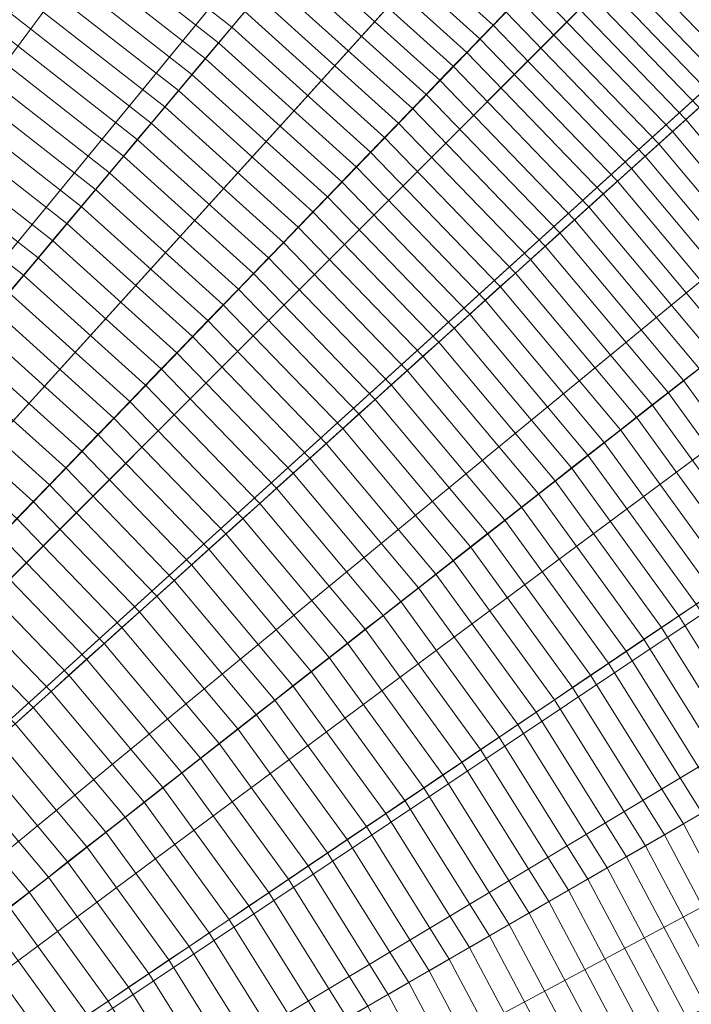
# Model space of a CAD drawing. Header units: centimetres. Extents: x -21.9 to 23.1, y -23 to 22.
# Tile 156 of 192: x 9.1 to 12.9, y 5.6 to 11.1. Entities that reach past the tile are written whole.
import ezdxf

# ---------------------------------------------------------------- set-up
doc = ezdxf.new("R2010")
doc.units = ezdxf.units.CM
doc.header["$LTSCALE"] = 2.54
doc.layers.add('Lucido design-1', color=7, linetype='Continuous')

# ---------------------------------------------------------------- blocks, each defined once
blk = doc.blocks.new('Gruppo-2-1')
at = {"color": 5, "linetype": 'Continuous', "lineweight": 9}
for points in [[(4.6501, 8.6255, -949.2271), (4.003, 8.8869, -949.2271), (8.1424, 20.26, -949.2271), (9.5729, 19.6821, -949.2271)], [(10.0272, 19.4585, -949.2271), (9.0359, 19.8978, -949.2271), (4.3968, 8.698, -949.2271), (4.8441, 8.4998, -949.2271)], [(5.2775, 8.3195, -949.2271), (4.6501, 8.6255, -949.2271), (9.5729, 19.6821, -949.2271), (10.9595, 19.0058, -949.2271)], [(4.8441, 8.4998, -1010.9271), (4.3968, 8.698, -1010.9271), (8.8833, 19.5293, -1010.9271), (9.8567, 19.098, -1010.9271)], [(10.9958, 18.9714, -949.2271), (10.0272, 19.4585, -949.2271), (4.8441, 8.4998, -949.2271), (5.2811, 8.28, -949.2271)], [(5.2811, 8.28, -1010.9271), (4.8441, 8.4998, -1010.9271), (9.8567, 19.098, -1010.9271), (10.8078, 18.6196, -1010.9271)], [(5.882, 7.9705, -949.2271), (5.2775, 8.3195, -949.2271), (10.9595, 19.0058, -949.2271), (12.2956, 18.2344, -949.2271)], [(11.9392, 18.4371, -949.2271), (10.9958, 18.9714, -949.2271), (5.2811, 8.28, -949.2271), (5.7068, 8.039, -949.2271)], [(5.7068, 8.039, -1010.9271), (5.2811, 8.28, -1010.9271), (10.8078, 18.6196, -1010.9271), (11.7342, 18.095, -1010.9271)], [(12.855, 17.8567, -949.2271), (11.9392, 18.4371, -949.2271), (5.7068, 8.039, -949.2271), (6.12, 7.7771, -949.2271)], [(6.4606, 7.5802, -949.2271), (5.882, 7.9705, -949.2271), (12.2956, 18.2344, -949.2271), (13.5746, 17.3717, -949.2271)], [(6.12, 7.7771, -1010.9271), (5.7068, 8.039, -1010.9271), (11.7342, 18.095, -1010.9271), (12.6334, 17.5251, -1010.9271)], [(13.7413, 17.2322, -949.2271), (12.855, 17.8567, -949.2271), (6.12, 7.7771, -949.2271), (6.5199, 7.4953, -949.2271)], [(6.5199, 7.4953, -1010.9271), (6.12, 7.7771, -1010.9271), (12.6334, 17.5251, -1010.9271), (13.5037, 16.9119, -1010.9271)], [(7.0106, 7.1504, -949.2271), (6.4606, 7.5802, -949.2271), (13.5746, 17.3717, -949.2271), (14.7903, 16.4219, -949.2271)], [(14.5961, 16.5652, -949.2271), (13.7413, 17.2322, -949.2271), (6.5199, 7.4953, -949.2271), (6.9056, 7.1944, -949.2271)], [(6.9056, 7.1944, -1010.9271), (6.5199, 7.4953, -1010.9271), (13.5037, 16.9119, -1010.9271), (14.343, 16.257, -1010.9271)], [(15.4172, 15.8573, -949.2271), (14.5961, 16.5652, -949.2271), (6.9056, 7.1944, -949.2271), (7.2761, 6.8749, -949.2271)], [(7.5293, 6.6834, -949.2271), (7.0106, 7.1504, -949.2271), (14.7903, 16.4219, -949.2271), (15.9368, 15.3895, -949.2271)], [(7.2761, 6.8749, -1010.9271), (6.9056, 7.1944, -1010.9271), (14.343, 16.257, -1010.9271), (15.1494, 15.5618, -1010.9271)], [(16.2028, 15.11, -949.2271), (15.4172, 15.8573, -949.2271), (7.2761, 6.8749, -949.2271), (7.6305, 6.5378, -949.2271)], [(7.6305, 6.5378, -1010.9271), (7.2761, 6.8749, -1010.9271), (15.1494, 15.5618, -1010.9271), (15.9208, 14.828, -1010.9271)], [(8.0142, 6.1813, -949.2271), (7.5293, 6.6834, -949.2271), (15.9368, 15.3895, -949.2271), (17.0085, 14.2798, -949.2271)], [(16.95, 14.3244, -949.2271), (16.2028, 15.11, -949.2271), (7.6305, 6.5378, -949.2271), (7.9677, 6.1833, -949.2271)], [(7.9677, 6.1833, -1010.9271), (7.6305, 6.5378, -1010.9271), (15.9208, 14.828, -1010.9271), (16.6545, 14.0566, -1010.9271)], [(17.658, 13.5033, -949.2271), (16.95, 14.3244, -949.2271), (7.9677, 6.1833, -949.2271), (8.2871, 5.8128, -949.2271)], [(8.4629, 5.6466, -949.2271), (8.0142, 6.1813, -949.2271), (17.0085, 14.2798, -949.2271), (18.0001, 13.098, -949.2271)], [(8.2871, 5.8128, -1010.9271), (7.9677, 6.1833, -1010.9271), (16.6545, 14.0566, -1010.9271), (17.3497, 13.2503, -1010.9271)], [(18.325, 12.6485, -949.2271), (17.658, 13.5033, -949.2271), (8.2871, 5.8128, -949.2271), (8.5881, 5.4271, -949.2271)], [(8.5881, 5.4271, -1010.9271), (8.2871, 5.8128, -1010.9271), (17.3497, 13.2503, -1010.9271), (18.0047, 12.411, -1010.9271)], [(8.8731, 5.0819, -949.2271), (8.4629, 5.6466, -949.2271), (18.0001, 13.098, -949.2271), (18.907, 11.8498, -949.2271)], [(18.9495, 11.7622, -949.2271), (18.325, 12.6485, -949.2271), (8.5881, 5.4271, -949.2271), (8.8698, 5.0272, -949.2271)], [(8.8698, 5.0272, -1010.9271), (8.5881, 5.4271, -1010.9271), (18.0047, 12.411, -1010.9271), (18.6178, 11.5407, -1010.9271)], [(13.5482, 11.1641, -931.0499), (12.7022, 12.0401, -931.0499), (12.6386, 11.9742, -931.1623), (13.4801, 11.1028, -931.1623)], [(11.8835, 11.1923, -932.3287), (11.0397, 11.9521, -932.3287), (10.9718, 11.8711, -932.428), (11.8101, 11.1163, -932.428)], [(13.4801, 11.1028, -931.1623), (12.6386, 11.9742, -931.1623), (12.5741, 11.9074, -931.2737), (13.4111, 11.0407, -931.2737)], [(13.4111, 11.0407, -931.2737), (12.5741, 11.9074, -931.2737), (12.5087, 11.8397, -931.3841), (13.3412, 10.9777, -931.3841)], [(9.243, 4.49, -949.2271), (8.8731, 5.0819, -949.2271), (18.907, 11.8498, -949.2271), (19.7245, 10.5415, -949.2271)], [(10.4036, 11.194, -933.1788), (9.5633, 11.8506, -933.1788), (9.4956, 11.7575, -933.2671), (10.3297, 11.1059, -933.2671)], [(11.8101, 11.1163, -932.428), (10.9718, 11.8711, -932.428), (10.9031, 11.7893, -932.5261), (11.7359, 11.0394, -932.5261)], [(13.3412, 10.9777, -931.3841), (12.5087, 11.8397, -931.3841), (12.4425, 11.7711, -931.4934), (13.2703, 10.9139, -931.4934)], [(19.5299, 10.8465, -949.2271), (18.9495, 11.7622, -949.2271), (8.8698, 5.0272, -949.2271), (9.1317, 4.614, -949.2271)], [(11.7359, 11.0394, -932.5261), (10.9031, 11.7893, -932.5261), (10.8338, 11.7067, -932.623), (11.661, 10.9618, -932.623)], [(13.2703, 10.9139, -931.4934), (12.4425, 11.7711, -931.4934), (12.3755, 11.7017, -931.6017), (13.1986, 10.8494, -931.6017)], [(10.3297, 11.1059, -933.2671), (9.4956, 11.7575, -933.2671), (9.4274, 11.6636, -933.3541), (10.2551, 11.017, -933.3541)], [(11.661, 10.9618, -932.623), (10.8338, 11.7067, -932.623), (10.7637, 11.6232, -932.7187), (11.5853, 10.8835, -932.7187)], [(10.2551, 11.017, -933.3541), (9.4274, 11.6636, -933.3541), (9.3587, 11.569, -933.4398), (10.1799, 10.9274, -933.4398)], [(13.1986, 10.8494, -931.6017), (12.3755, 11.7017, -931.6017), (12.3076, 11.6314, -931.7088), (13.126, 10.784, -931.7088)], [(11.5853, 10.8835, -932.7187), (10.7637, 11.6232, -932.7187), (10.693, 11.5389, -932.8132), (11.5089, 10.8043, -932.8132)], [(13.126, 10.784, -931.7088), (12.3076, 11.6314, -931.7088), (12.2389, 11.5603, -931.8149), (13.0525, 10.7178, -931.8149)], [(9.1317, 4.614, -1010.9271), (8.8698, 5.0272, -1010.9271), (18.6178, 11.5407, -1010.9271), (19.1878, 10.6414, -1010.9271)], [(10.1799, 10.9274, -933.4398), (9.3587, 11.569, -933.4398), (9.2893, 11.4736, -933.5242), (10.1041, 10.8371, -933.5242)], [(11.5089, 10.8043, -932.8132), (10.693, 11.5389, -932.8132), (10.6217, 11.4539, -932.9065), (11.4318, 10.7245, -932.9065)], [(13.0525, 10.7178, -931.8149), (12.2389, 11.5603, -931.8149), (12.1694, 11.4883, -931.9199), (12.9782, 10.6509, -931.9199)], [(12.9782, 10.6509, -931.9199), (12.1694, 11.4883, -931.9199), (12.0991, 11.4155, -932.0238), (12.9029, 10.5831, -932.0238)], [(10.1041, 10.8371, -933.5242), (9.2893, 11.4736, -933.5242), (9.2195, 11.3774, -933.6073), (10.0277, 10.746, -933.6073)], [(11.4318, 10.7245, -932.9065), (10.6217, 11.4539, -932.9065), (10.5496, 11.368, -932.9985), (11.3539, 10.6439, -932.9985)], [(10.0277, 10.746, -933.6073), (9.2195, 11.3774, -933.6073), (9.1491, 11.2805, -933.689), (9.9507, 10.6543, -933.689)], [(12.9029, 10.5831, -932.0238), (12.0991, 11.4155, -932.0238), (12.028, 11.3419, -932.1265), (12.8269, 10.5146, -932.1265)], [(11.3539, 10.6439, -932.9985), (10.5496, 11.368, -932.9985), (10.4769, 11.2814, -933.0893), (11.2754, 10.5625, -933.0893)], [(12.8269, 10.5146, -932.1265), (12.028, 11.3419, -932.1265), (11.9562, 11.2675, -932.2283), (12.75, 10.4455, -932.2283)], [(9.9507, 10.6543, -933.689), (9.1491, 11.2805, -933.689), (9.0782, 11.1829, -933.7694), (9.8731, 10.5618, -933.7694)], [(11.2754, 10.5625, -933.0893), (10.4769, 11.2814, -933.0893), (10.4036, 11.194, -933.1788), (11.1961, 10.4805, -933.1788)], [(12.75, 10.4455, -932.2283), (11.9562, 11.2675, -932.2283), (11.8835, 11.1923, -932.3287), (12.6723, 10.3755, -932.3287)], [(9.8731, 10.5618, -933.7694), (9.0782, 11.1829, -933.7694), (9.0067, 11.0846, -933.8485), (9.795, 10.4687, -933.8485)], [(11.1961, 10.4805, -933.1788), (10.4036, 11.194, -933.1788), (10.3297, 11.1059, -933.2671), (11.1162, 10.3977, -933.2671)], [(12.6723, 10.3755, -932.3287), (11.8835, 11.1923, -932.3287), (11.8101, 11.1163, -932.428), (12.5938, 10.3048, -932.428)], [(11.1162, 10.3977, -933.2671), (10.3297, 11.1059, -933.2671), (10.2551, 11.017, -933.3541), (11.0356, 10.3142, -933.3541)], [(12.5938, 10.3048, -932.428), (11.8101, 11.1163, -932.428), (11.7359, 11.0394, -932.5261), (12.5144, 10.2333, -932.5261)], [(9.795, 10.4687, -933.8485), (9.0067, 11.0846, -933.8485), (8.9348, 10.9855, -933.9263), (9.7163, 10.3749, -933.9263)], [(12.5144, 10.2333, -932.5261), (11.7359, 11.0394, -932.5261), (11.661, 10.9618, -932.623), (12.4342, 10.1611, -932.623)], [(9.7163, 10.3749, -933.9263), (8.9348, 10.9855, -933.9263), (8.8623, 10.8858, -934.0026), (9.6371, 10.2805, -934.0026)], [(11.0356, 10.3142, -933.3541), (10.2551, 11.017, -933.3541), (10.1799, 10.9274, -933.4398), (10.9543, 10.2301, -933.4398)], [(10.9543, 10.2301, -933.4398), (10.1799, 10.9274, -933.4398), (10.1041, 10.8371, -933.5242), (10.8724, 10.1452, -933.5242)], [(12.4342, 10.1611, -932.623), (11.661, 10.9618, -932.623), (11.5853, 10.8835, -932.7187), (12.3533, 10.0882, -932.7187)], [(9.6371, 10.2805, -934.0026), (8.8623, 10.8858, -934.0026), (8.7893, 10.7854, -934.0776), (9.5573, 10.1854, -934.0776)], [(12.3533, 10.0882, -932.7187), (11.5853, 10.8835, -932.7187), (11.5089, 10.8043, -932.8132), (12.2715, 10.0146, -932.8132)], [(20.0641, 9.903, -949.2271), (19.5299, 10.8465, -949.2271), (9.1317, 4.614, -949.2271), (9.3728, 4.1884, -949.2271)], [(10.8724, 10.1452, -933.5242), (10.1041, 10.8371, -933.5242), (10.0277, 10.746, -933.6073), (10.7898, 10.0597, -933.6073)], [(9.5573, 10.1854, -934.0776), (8.7893, 10.7854, -934.0776), (8.7159, 10.6843, -934.1512), (9.477, 10.0897, -934.1512)], [(12.2715, 10.0146, -932.8132), (11.5089, 10.8043, -932.8132), (11.4318, 10.7245, -932.9065), (12.189, 9.9403, -932.9065)], [(10.7898, 10.0597, -933.6073), (10.0277, 10.746, -933.6073), (9.9507, 10.6543, -933.689), (10.7066, 9.9736, -933.689)], [(12.189, 9.9403, -932.9065), (11.4318, 10.7245, -932.9065), (11.3539, 10.6439, -932.9985), (12.1057, 9.8653, -932.9985)], [(9.477, 10.0897, -934.1512), (8.7159, 10.6843, -934.1512), (8.642, 10.5826, -934.2235), (9.3961, 9.9934, -934.2235)], [(10.7066, 9.9736, -933.689), (9.9507, 10.6543, -933.689), (9.8731, 10.5618, -933.7694), (10.6228, 9.8868, -933.7694)], [(13.7265, 9.759, -931.9199), (12.9782, 10.6509, -931.9199), (12.9029, 10.5831, -932.0238), (13.6467, 9.6967, -932.0238)], [(9.3728, 4.1884, -1010.9271), (9.1317, 4.614, -1010.9271), (19.1878, 10.6414, -1010.9271), (19.7124, 9.715, -1010.9271)], [(12.1057, 9.8653, -932.9985), (11.3539, 10.6439, -932.9985), (11.2754, 10.5625, -933.0893), (12.0217, 9.7897, -933.0893)], [(9.3961, 9.9934, -934.2235), (8.642, 10.5826, -934.2235), (8.5676, 10.4802, -934.2943), (9.3148, 9.8964, -934.2943)], [(9.5707, 3.8737, -949.2271), (9.243, 4.49, -949.2271), (19.7245, 10.5415, -949.2271), (20.4488, 9.1793, -949.2271)], [(10.6228, 9.8868, -933.7694), (9.8731, 10.5618, -933.7694), (9.795, 10.4687, -933.8485), (10.5384, 9.7993, -933.8485)], [(12.0217, 9.7897, -933.0893), (11.2754, 10.5625, -933.0893), (11.1961, 10.4805, -933.1788), (11.9369, 9.7133, -933.1788)], [(13.6467, 9.6967, -932.0238), (12.9029, 10.5831, -932.0238), (12.8269, 10.5146, -932.1265), (13.5661, 9.6337, -932.1265)], [(9.3148, 9.8964, -934.2943), (8.5676, 10.4802, -934.2943), (8.4928, 10.3772, -934.3637), (9.233, 9.7989, -934.3637)], [(11.9369, 9.7133, -933.1788), (11.1961, 10.4805, -933.1788), (11.1162, 10.3977, -933.2671), (11.8514, 9.6363, -933.2671)], [(13.5661, 9.6337, -932.1265), (12.8269, 10.5146, -932.1265), (12.75, 10.4455, -932.2283), (13.4846, 9.57, -932.2283)], [(10.5384, 9.7993, -933.8485), (9.795, 10.4687, -933.8485), (9.7163, 10.3749, -933.9263), (10.4533, 9.7113, -933.9263)], [(13.4846, 9.57, -932.2283), (12.75, 10.4455, -932.2283), (12.6723, 10.3755, -932.3287), (13.4022, 9.5056, -932.3287)], [(9.233, 9.7989, -934.3637), (8.4928, 10.3772, -934.3637), (8.4175, 10.2736, -934.4318), (9.1506, 9.7008, -934.4318)], [(10.4533, 9.7113, -933.9263), (9.7163, 10.3749, -933.9263), (9.6371, 10.2805, -934.0026), (10.3677, 9.6226, -934.0026)], [(11.8514, 9.6363, -933.2671), (11.1162, 10.3977, -933.2671), (11.0356, 10.3142, -933.3541), (11.7652, 9.5587, -933.3541)], [(13.4022, 9.5056, -932.3287), (12.6723, 10.3755, -932.3287), (12.5938, 10.3048, -932.428), (13.3189, 9.4406, -932.428)], [(11.7652, 9.5587, -933.3541), (11.0356, 10.3142, -933.3541), (10.9543, 10.2301, -933.4398), (11.6783, 9.4804, -933.4398)], [(9.1506, 9.7008, -934.4318), (8.4175, 10.2736, -934.4318), (8.3418, 10.1694, -934.4984), (9.0678, 9.6021, -934.4984)], [(10.3677, 9.6226, -934.0026), (9.6371, 10.2805, -934.0026), (9.5573, 10.1854, -934.0776), (10.2815, 9.5333, -934.0776)], [(13.3189, 9.4406, -932.428), (12.5938, 10.3048, -932.428), (12.5144, 10.2333, -932.5261), (13.2347, 9.3748, -932.5261)], [(11.6783, 9.4804, -933.4398), (10.9543, 10.2301, -933.4398), (10.8724, 10.1452, -933.5242), (11.5906, 9.4015, -933.5242)], [(13.2347, 9.3748, -932.5261), (12.5144, 10.2333, -932.5261), (12.4342, 10.1611, -932.623), (13.1497, 9.3084, -932.623)], [(10.2815, 9.5333, -934.0776), (9.5573, 10.1854, -934.0776), (9.477, 10.0897, -934.1512), (10.1947, 9.4435, -934.1512)], [(11.5906, 9.4015, -933.5242), (10.8724, 10.1452, -933.5242), (10.7898, 10.0597, -933.6073), (11.5023, 9.322, -933.6073)], [(13.1497, 9.3084, -932.623), (12.4342, 10.1611, -932.623), (12.3533, 10.0882, -932.7187), (13.0639, 9.2413, -932.7187)], [(10.1947, 9.4435, -934.1512), (9.477, 10.0897, -934.1512), (9.3961, 9.9934, -934.2235), (10.1074, 9.353, -934.2235)], [(11.5023, 9.322, -933.6073), (10.7898, 10.0597, -933.6073), (10.7066, 9.9736, -933.689), (11.4133, 9.2418, -933.689)], [(13.0639, 9.2413, -932.7187), (12.3533, 10.0882, -932.7187), (12.2715, 10.0146, -932.8132), (12.9772, 9.1736, -932.8132)], [(10.1074, 9.353, -934.2235), (9.3961, 9.9934, -934.2235), (9.3148, 9.8964, -934.2943), (10.0195, 9.262, -934.2943)], [(12.9772, 9.1736, -932.8132), (12.2715, 10.0146, -932.8132), (12.189, 9.9403, -932.9065), (12.8897, 9.1052, -932.9065)], [(11.4133, 9.2418, -933.689), (10.7066, 9.9736, -933.689), (10.6228, 9.8868, -933.7694), (11.3236, 9.1611, -933.7694)], [(12.8897, 9.1052, -932.9065), (12.189, 9.9403, -932.9065), (12.1057, 9.8653, -932.9985), (12.8014, 9.0363, -932.9985)], [(10.0195, 9.262, -934.2943), (9.3148, 9.8964, -934.2943), (9.233, 9.7989, -934.3637), (9.931, 9.1704, -934.3637)], [(20.5513, 8.9344, -949.2271), (20.0641, 9.903, -949.2271), (9.3728, 4.1884, -949.2271), (9.5926, 3.7513, -949.2271)], [(11.3236, 9.1611, -933.7694), (10.6228, 9.8868, -933.7694), (10.5384, 9.7993, -933.8485), (11.2333, 9.0798, -933.8485)], [(12.8014, 9.0363, -932.9985), (12.1057, 9.8653, -932.9985), (12.0217, 9.7897, -933.0893), (12.7123, 8.9666, -933.0893)], [(9.931, 9.1704, -934.3637), (9.233, 9.7989, -934.3637), (9.1506, 9.7008, -934.4318), (9.842, 9.0783, -934.4318)], [(11.2333, 9.0798, -933.8485), (10.5384, 9.7993, -933.8485), (10.4533, 9.7113, -933.9263), (11.1423, 8.9978, -933.9263)], [(12.7123, 8.9666, -933.0893), (12.0217, 9.7897, -933.0893), (11.9369, 9.7133, -933.1788), (12.6224, 8.8964, -933.1788)], [(9.842, 9.0783, -934.4318), (9.1506, 9.7008, -934.4318), (9.0678, 9.6021, -934.4984), (9.7526, 8.9856, -934.4984)], [(9.5926, 3.7513, -1010.9271), (9.3728, 4.1884, -1010.9271), (19.7124, 9.715, -1010.9271), (20.1908, 8.7639, -1010.9271)], [(11.1423, 8.9978, -933.9263), (10.4533, 9.7113, -933.9263), (10.3677, 9.6226, -934.0026), (11.0507, 8.9154, -934.0026)], [(12.6224, 8.8964, -933.1788), (11.9369, 9.7133, -933.1788), (11.8514, 9.6363, -933.2671), (12.5317, 8.8256, -933.2671)], [(9.7526, 8.9856, -934.4984), (9.0678, 9.6021, -934.4984), (8.9846, 9.5029, -934.5635), (9.6626, 8.8924, -934.5635)], [(11.0507, 8.9154, -934.0026), (10.3677, 9.6226, -934.0026), (10.2815, 9.5333, -934.0776), (10.9585, 8.8323, -934.0776)], [(12.5317, 8.8256, -933.2671), (11.8514, 9.6363, -933.2671), (11.7652, 9.5587, -933.3541), (12.4403, 8.7541, -933.3541)], [(10.9585, 8.8323, -934.0776), (10.2815, 9.5333, -934.0776), (10.1947, 9.4435, -934.1512), (10.8656, 8.7487, -934.1512)], [(12.4403, 8.7541, -933.3541), (11.7652, 9.5587, -933.3541), (11.6783, 9.4804, -933.4398), (12.3481, 8.6821, -933.4398)], [(9.6626, 8.8924, -934.5635), (8.9846, 9.5029, -934.5635), (8.9008, 9.4031, -934.6272), (9.5721, 8.7987, -934.6272)], [(12.3481, 8.6821, -933.4398), (11.6783, 9.4804, -933.4398), (11.5906, 9.4015, -933.5242), (12.2552, 8.6095, -933.5242)], [(10.8656, 8.7487, -934.1512), (10.1947, 9.4435, -934.1512), (10.1074, 9.353, -934.2235), (10.7722, 8.6646, -934.2235)], [(9.5721, 8.7987, -934.6272), (8.9008, 9.4031, -934.6272), (8.8167, 9.3028, -934.6895), (9.4811, 8.7045, -934.6895)], [(12.2552, 8.6095, -933.5242), (11.5906, 9.4015, -933.5242), (11.5023, 9.322, -933.6073), (12.1615, 8.5363, -933.6073)], [(10.7722, 8.6646, -934.2235), (10.1074, 9.353, -934.2235), (10.0195, 9.262, -934.2943), (10.6781, 8.5799, -934.2943)], [(12.1615, 8.5363, -933.6073), (11.5023, 9.322, -933.6073), (11.4133, 9.2418, -933.689), (12.0672, 8.4626, -933.689)], [(9.4811, 8.7045, -934.6895), (8.8167, 9.3028, -934.6895), (8.732, 9.2019, -934.7503), (9.3897, 8.6098, -934.7503)], [(10.6781, 8.5799, -934.2943), (10.0195, 9.262, -934.2943), (9.931, 9.1704, -934.3637), (10.5835, 8.4947, -934.3637)], [(9.3897, 8.6098, -934.7503), (8.732, 9.2019, -934.7503), (8.647, 9.1006, -934.8097), (9.2977, 8.5146, -934.8097)], [(12.0672, 8.4626, -933.689), (11.4133, 9.2418, -933.689), (11.3236, 9.1611, -933.7694), (11.9721, 8.3883, -933.7694)], [(9.8546, 3.2361, -949.2271), (9.5707, 3.8737, -949.2271), (20.4488, 9.1793, -949.2271), (21.0763, 7.7699, -949.2271)], [(10.5835, 8.4947, -934.3637), (9.931, 9.1704, -934.3637), (9.842, 9.0783, -934.4318), (10.4883, 8.409, -934.4318)], [(11.9721, 8.3883, -933.7694), (11.3236, 9.1611, -933.7694), (11.2333, 9.0798, -933.8485), (11.8763, 8.3135, -933.8485)], [(13.6225, 8.2854, -932.8132), (12.9772, 9.1736, -932.8132), (12.8897, 9.1052, -932.9065), (13.5305, 8.2233, -932.9065)], [(9.2977, 8.5146, -934.8097), (8.647, 9.1006, -934.8097), (8.5615, 8.9987, -934.8676), (9.2054, 8.419, -934.8676)], [(13.5305, 8.2233, -932.9065), (12.8897, 9.1052, -932.9065), (12.8014, 9.0363, -932.9985), (13.4376, 8.1607, -932.9985)], [(10.4883, 8.409, -934.4318), (9.842, 9.0783, -934.4318), (9.7526, 8.9856, -934.4984), (10.3926, 8.3228, -934.4984)], [(11.8763, 8.3135, -933.8485), (11.2333, 9.0798, -933.8485), (11.1423, 8.9978, -933.9263), (11.7798, 8.2381, -933.9263)], [(13.4376, 8.1607, -932.9985), (12.8014, 9.0363, -932.9985), (12.7123, 8.9666, -933.0893), (13.3438, 8.0974, -933.0893)], [(9.2054, 8.419, -934.8676), (8.5615, 8.9987, -934.8676), (8.4757, 8.8964, -934.924), (9.1126, 8.3229, -934.924)], [(10.3926, 8.3228, -934.4984), (9.7526, 8.9856, -934.4984), (9.6626, 8.8924, -934.5635), (10.2963, 8.2361, -934.5635)], [(11.7798, 8.2381, -933.9263), (11.1423, 8.9978, -933.9263), (11.0507, 8.9154, -934.0026), (11.6827, 8.1622, -934.0026)], [(20.9905, 7.9432, -949.2271), (20.5513, 8.9344, -949.2271), (9.5926, 3.7513, -949.2271), (9.7908, 3.3041, -949.2271)], [(13.3438, 8.0974, -933.0893), (12.7123, 8.9666, -933.0893), (12.6224, 8.8964, -933.1788), (13.2492, 8.0336, -933.1788)], [(10.2963, 8.2361, -934.5635), (9.6626, 8.8924, -934.5635), (9.5721, 8.7987, -934.6272), (10.1995, 8.149, -934.6272)], [(11.6827, 8.1622, -934.0026), (11.0507, 8.9154, -934.0026), (10.9585, 8.8323, -934.0776), (11.5849, 8.0858, -934.0776)], [(13.2492, 8.0336, -933.1788), (12.6224, 8.8964, -933.1788), (12.5317, 8.8256, -933.2671), (13.1539, 7.9693, -933.2671)], [(11.5849, 8.0858, -934.0776), (10.9585, 8.8323, -934.0776), (10.8656, 8.7487, -934.1512), (11.4864, 8.0089, -934.1512)], [(13.1539, 7.9693, -933.2671), (12.5317, 8.8256, -933.2671), (12.4403, 8.7541, -933.3541), (13.0577, 7.9044, -933.3541)], [(10.1995, 8.149, -934.6272), (9.5721, 8.7987, -934.6272), (9.4811, 8.7045, -934.6895), (10.1022, 8.0613, -934.6895)], [(9.7908, 3.3041, -1010.9271), (9.5926, 3.7513, -1010.9271), (20.1908, 8.7639, -1010.9271), (20.6221, 7.7906, -1010.9271)], [(13.0577, 7.9044, -933.3541), (12.4403, 8.7541, -933.3541), (12.3481, 8.6821, -933.4398), (12.9607, 7.839, -933.4398)], [(10.1022, 8.0613, -934.6895), (9.4811, 8.7045, -934.6895), (9.3897, 8.6098, -934.7503), (10.0044, 7.9732, -934.7503)], [(11.4864, 8.0089, -934.1512), (10.8656, 8.7487, -934.1512), (10.7722, 8.6646, -934.2235), (11.3873, 7.9314, -934.2235)], [(11.3873, 7.9314, -934.2235), (10.7722, 8.6646, -934.2235), (10.6781, 8.5799, -934.2943), (11.2876, 7.8535, -934.2943)], [(12.9607, 7.839, -933.4398), (12.3481, 8.6821, -933.4398), (12.2552, 8.6095, -933.5242), (12.8629, 7.7731, -933.5242)], [(10.0044, 7.9732, -934.7503), (9.3897, 8.6098, -934.7503), (9.2977, 8.5146, -934.8097), (9.906, 7.8847, -934.8097)], [(12.8629, 7.7731, -933.5242), (12.2552, 8.6095, -933.5242), (12.1615, 8.5363, -933.6073), (12.7644, 7.7066, -933.6073)], [(11.2876, 7.8535, -934.2943), (10.6781, 8.5799, -934.2943), (10.5835, 8.4947, -934.3637), (11.1873, 7.7752, -934.3637)], [(12.7644, 7.7066, -933.6073), (12.1615, 8.5363, -933.6073), (12.0672, 8.4626, -933.689), (12.6651, 7.6396, -933.689)], [(9.906, 7.8847, -934.8097), (9.2977, 8.5146, -934.8097), (9.2054, 8.419, -934.8676), (9.8072, 7.7957, -934.8676)], [(11.1873, 7.7752, -934.3637), (10.5835, 8.4947, -934.3637), (10.4883, 8.409, -934.4318), (11.0864, 7.6963, -934.4318)], [(9.8072, 7.7957, -934.8676), (9.2054, 8.419, -934.8676), (9.1126, 8.3229, -934.924), (9.708, 7.7064, -934.924)], [(12.6651, 7.6396, -933.689), (12.0672, 8.4626, -933.689), (11.9721, 8.3883, -933.7694), (12.565, 7.5721, -933.7694)], [(11.0864, 7.6963, -934.4318), (10.4883, 8.409, -934.4318), (10.3926, 8.3228, -934.4984), (10.9849, 7.617, -934.4984)], [(12.565, 7.5721, -933.7694), (11.9721, 8.3883, -933.7694), (11.8763, 8.3135, -933.8485), (12.4643, 7.5042, -933.8485)], [(9.708, 7.7064, -934.924), (9.1126, 8.3229, -934.924), (9.0194, 8.2263, -934.9789), (9.6082, 7.6166, -934.9789)], [(10.9849, 7.617, -934.4984), (10.3926, 8.3228, -934.4984), (10.2963, 8.2361, -934.5635), (10.8828, 7.5372, -934.5635)], [(12.4643, 7.5042, -933.8485), (11.8763, 8.3135, -933.8485), (11.7798, 8.2381, -933.9263), (12.3628, 7.4357, -933.9263)], [(9.6082, 7.6166, -934.9789), (9.0194, 8.2263, -934.9789), (8.9257, 8.1294, -935.0324), (9.508, 7.5263, -935.0324)], [(10.8828, 7.5372, -934.5635), (10.2963, 8.2361, -934.5635), (10.1995, 8.149, -934.6272), (10.7801, 7.457, -934.6272)], [(12.3628, 7.4357, -933.9263), (11.7798, 8.2381, -933.9263), (11.6827, 8.1622, -934.0026), (12.2606, 7.3668, -934.0026)], [(10.7801, 7.457, -934.6272), (10.1995, 8.149, -934.6272), (10.1022, 8.0613, -934.6895), (10.6769, 7.3764, -934.6895)], [(12.2606, 7.3668, -934.0026), (11.6827, 8.1622, -934.0026), (11.5849, 8.0858, -934.0776), (12.1577, 7.2974, -934.0776)], [(9.508, 7.5263, -935.0324), (8.9257, 8.1294, -935.0324), (8.8317, 8.032, -935.0843), (9.4074, 7.4358, -935.0843)], [(12.1577, 7.2974, -934.0776), (11.5849, 8.0858, -934.0776), (11.4864, 8.0089, -934.1512), (12.0541, 7.2275, -934.1512)], [(9.4074, 7.4358, -935.0843), (8.8317, 8.032, -935.0843), (8.7372, 7.9342, -935.1347), (9.3064, 7.3448, -935.1347)], [(10.6769, 7.3764, -934.6895), (10.1022, 8.0613, -934.6895), (10.0044, 7.9732, -934.7503), (10.5732, 7.2954, -934.7503)], [(10.5732, 7.2954, -934.7503), (10.0044, 7.9732, -934.7503), (9.906, 7.8847, -934.8097), (10.4689, 7.2139, -934.8097)], [(12.0541, 7.2275, -934.1512), (11.4864, 8.0089, -934.1512), (11.3873, 7.9314, -934.2235), (11.9499, 7.1572, -934.2235)], [(9.3064, 7.3448, -935.1347), (8.7372, 7.9342, -935.1347), (8.6424, 7.836, -935.1837), (9.2049, 7.2534, -935.1837)], [(21.3809, 6.9317, -949.2271), (20.9905, 7.9432, -949.2271), (9.7908, 3.3041, -949.2271), (9.9669, 2.8477, -949.2271)], [(11.9499, 7.1572, -934.2235), (11.3873, 7.9314, -934.2235), (11.2876, 7.8535, -934.2943), (11.8449, 7.0864, -934.2943)], [(10.4689, 7.2139, -934.8097), (9.906, 7.8847, -934.8097), (9.8072, 7.7957, -934.8676), (10.3641, 7.1321, -934.8676)], [(9.2049, 7.2534, -935.1837), (8.6424, 7.836, -935.1837), (8.5472, 7.7374, -935.2311), (9.1031, 7.1617, -935.2311)], [(11.8449, 7.0864, -934.2943), (11.2876, 7.8535, -934.2943), (11.1873, 7.7752, -934.3637), (11.7394, 7.0152, -934.3637)], [(13.5129, 6.9552, -933.4398), (12.9607, 7.839, -933.4398), (12.8629, 7.7731, -933.5242), (13.4108, 6.8963, -933.5242)], [(10.3641, 7.1321, -934.8676), (9.8072, 7.7957, -934.8676), (9.708, 7.7064, -934.924), (10.2589, 7.0498, -934.924)], [(9.9669, 2.8477, -1010.9271), (9.7908, 3.3041, -1010.9271), (20.6221, 7.7906, -1010.9271), (21.0053, 6.7973, -1010.9271)], [(10.0933, 2.5802, -949.2271), (9.8546, 3.2361, -949.2271), (21.0763, 7.7699, -949.2271), (21.6039, 6.3202, -949.2271)], [(11.7394, 7.0152, -934.3637), (11.1873, 7.7752, -934.3637), (11.0864, 7.6963, -934.4318), (11.6332, 6.9436, -934.4318)], [(13.4108, 6.8963, -933.5242), (12.8629, 7.7731, -933.5242), (12.7644, 7.7066, -933.6073), (13.3079, 6.8368, -933.6073)], [(10.2589, 7.0498, -934.924), (9.708, 7.7064, -934.924), (9.6082, 7.6166, -934.9789), (10.1531, 6.9672, -934.9789)], [(11.6332, 6.9436, -934.4318), (11.0864, 7.6963, -934.4318), (10.9849, 7.617, -934.4984), (11.5264, 6.8716, -934.4984)], [(13.3079, 6.8368, -933.6073), (12.7644, 7.7066, -933.6073), (12.6651, 7.6396, -933.689), (13.2041, 6.7769, -933.689)], [(13.2041, 6.7769, -933.689), (12.6651, 7.6396, -933.689), (12.565, 7.5721, -933.7694), (13.0996, 6.7166, -933.7694)], [(10.1531, 6.9672, -934.9789), (9.6082, 7.6166, -934.9789), (9.508, 7.5263, -935.0324), (10.0469, 6.8842, -935.0324)], [(11.5264, 6.8716, -934.4984), (10.9849, 7.617, -934.4984), (10.8828, 7.5372, -934.5635), (11.419, 6.7991, -934.5635)], [(10.0469, 6.8842, -935.0324), (9.508, 7.5263, -935.0324), (9.4074, 7.4358, -935.0843), (9.9402, 6.8008, -935.0843)], [(11.419, 6.7991, -934.5635), (10.8828, 7.5372, -934.5635), (10.7801, 7.457, -934.6272), (11.311, 6.7263, -934.6272)], [(13.0996, 6.7166, -933.7694), (12.565, 7.5721, -933.7694), (12.4643, 7.5042, -933.8485), (12.9944, 6.6558, -933.8485)], [(12.9944, 6.6558, -933.8485), (12.4643, 7.5042, -933.8485), (12.3628, 7.4357, -933.9263), (12.8883, 6.5946, -933.9263)], [(9.9402, 6.8008, -935.0843), (9.4074, 7.4358, -935.0843), (9.3064, 7.3448, -935.1347), (9.833, 6.7171, -935.1347)], [(11.311, 6.7263, -934.6272), (10.7801, 7.457, -934.6272), (10.6769, 7.3764, -934.6895), (11.2025, 6.6531, -934.6895)], [(12.8883, 6.5946, -933.9263), (12.3628, 7.4357, -933.9263), (12.2606, 7.3668, -934.0026), (12.7816, 6.533, -934.0026)], [(11.2025, 6.6531, -934.6895), (10.6769, 7.3764, -934.6895), (10.5732, 7.2954, -934.7503), (11.0933, 6.5795, -934.7503)], [(12.7816, 6.533, -934.0026), (12.2606, 7.3668, -934.0026), (12.1577, 7.2974, -934.0776), (12.6741, 6.4709, -934.0776)], [(9.833, 6.7171, -935.1347), (9.3064, 7.3448, -935.1347), (9.2049, 7.2534, -935.1837), (9.7255, 6.6331, -935.1837)], [(9.7255, 6.6331, -935.1837), (9.2049, 7.2534, -935.1837), (9.1031, 7.1617, -935.2311), (9.6175, 6.5487, -935.2311)], [(11.0933, 6.5795, -934.7503), (10.5732, 7.2954, -934.7503), (10.4689, 7.2139, -934.8097), (10.9836, 6.5055, -934.8097)], [(12.6741, 6.4709, -934.0776), (12.1577, 7.2974, -934.0776), (12.0541, 7.2275, -934.1512), (12.5659, 6.4085, -934.1512)], [(10.9836, 6.5055, -934.8097), (10.4689, 7.2139, -934.8097), (10.3641, 7.1321, -934.8676), (10.8734, 6.4311, -934.8676)], [(12.5659, 6.4085, -934.1512), (12.0541, 7.2275, -934.1512), (11.9499, 7.1572, -934.2235), (12.457, 6.3456, -934.2235)], [(9.6175, 6.5487, -935.2311), (9.1031, 7.1617, -935.2311), (9.0009, 7.0697, -935.277), (9.5091, 6.464, -935.277)], [(12.457, 6.3456, -934.2235), (11.9499, 7.1572, -934.2235), (11.8449, 7.0864, -934.2943), (12.3474, 6.2823, -934.2943)], [(10.8734, 6.4311, -934.8676), (10.3641, 7.1321, -934.8676), (10.2589, 7.0498, -934.924), (10.7626, 6.3564, -934.924)], [(12.3474, 6.2823, -934.2943), (11.8449, 7.0864, -934.2943), (11.7394, 7.0152, -934.3637), (12.2372, 6.2187, -934.3637)], [(9.5091, 6.464, -935.277), (9.0009, 7.0697, -935.277), (8.8983, 6.9773, -935.3213), (9.4003, 6.379, -935.3213)], [(10.7626, 6.3564, -934.924), (10.2589, 7.0498, -934.924), (10.1531, 6.9672, -934.9789), (10.6514, 6.2814, -934.9789)], [(9.4003, 6.379, -935.3213), (8.8983, 6.9773, -935.3213), (8.7953, 6.8846, -935.3642), (9.2911, 6.2937, -935.3642)], [(12.2372, 6.2187, -934.3637), (11.7394, 7.0152, -934.3637), (11.6332, 6.9436, -934.4318), (12.1262, 6.1546, -934.4318)], [(21.7213, 5.9023, -949.2271), (21.3809, 6.9317, -949.2271), (9.9669, 2.8477, -949.2271), (10.1205, 2.3832, -949.2271)], [(10.6514, 6.2814, -934.9789), (10.1531, 6.9672, -934.9789), (10.0469, 6.8842, -935.0324), (10.5396, 6.206, -935.0324)], [(12.1262, 6.1546, -934.4318), (11.6332, 6.9436, -934.4318), (11.5264, 6.8716, -934.4984), (12.0147, 6.0902, -934.4984)], [(9.2911, 6.2937, -935.3642), (8.7953, 6.8846, -935.3642), (8.692, 6.7916, -935.4055), (9.1816, 6.2081, -935.4055)], [(10.5396, 6.206, -935.0324), (10.0469, 6.8842, -935.0324), (9.9402, 6.8008, -935.0843), (10.4274, 6.1303, -935.0843)], [(12.0147, 6.0902, -934.4984), (11.5264, 6.8716, -934.4984), (11.419, 6.7991, -934.5635), (11.9025, 6.0254, -934.5635)], [(10.4274, 6.1303, -935.0843), (9.9402, 6.8008, -935.0843), (9.833, 6.7171, -935.1347), (10.3147, 6.0542, -935.1347)], [(9.1816, 6.2081, -935.4055), (8.692, 6.7916, -935.4055), (8.5884, 6.6983, -935.4452), (9.0717, 6.1223, -935.4452)], [(10.1205, 2.3832, -1010.9271), (9.9669, 2.8477, -1010.9271), (21.0053, 6.7973, -1010.9271), (21.3396, 5.7865, -1010.9271)], [(11.9025, 6.0254, -934.5635), (11.419, 6.7991, -934.5635), (11.311, 6.7263, -934.6272), (11.7897, 5.9603, -934.6272)], [(10.3147, 6.0542, -935.1347), (9.833, 6.7171, -935.1347), (9.7255, 6.6331, -935.1837), (10.2015, 5.9779, -935.1837)], [(11.7897, 5.9603, -934.6272), (11.311, 6.7263, -934.6272), (11.2025, 6.6531, -934.6895), (11.6763, 5.8948, -934.6895)], [(11.6763, 5.8948, -934.6895), (11.2025, 6.6531, -934.6895), (11.0933, 6.5795, -934.7503), (11.5622, 5.829, -934.7503)], [(13.464, 5.7726, -933.8485), (12.9944, 6.6558, -933.8485), (12.8883, 6.5946, -933.9263), (13.354, 5.7189, -933.9263)], [(10.2015, 5.9779, -935.1837), (9.7255, 6.6331, -935.1837), (9.6175, 6.5487, -935.2311), (10.0879, 5.9013, -935.2311)], [(11.5622, 5.829, -934.7503), (11.0933, 6.5795, -934.7503), (10.9836, 6.5055, -934.8097), (11.4477, 5.7629, -934.8097)], [(13.354, 5.7189, -933.9263), (12.8883, 6.5946, -933.9263), (12.7816, 6.533, -934.0026), (13.2432, 5.6649, -934.0026)], [(10.0879, 5.9013, -935.2311), (9.6175, 6.5487, -935.2311), (9.5091, 6.464, -935.277), (9.9738, 5.8243, -935.277)], [(13.2432, 5.6649, -934.0026), (12.7816, 6.533, -934.0026), (12.6741, 6.4709, -934.0776), (13.1316, 5.6105, -934.0776)], [(11.4477, 5.7629, -934.8097), (10.9836, 6.5055, -934.8097), (10.8734, 6.4311, -934.8676), (11.3325, 5.6964, -934.8676)], [(13.1316, 5.6105, -934.0776), (12.6741, 6.4709, -934.0776), (12.5659, 6.4085, -934.1512), (13.0193, 5.5557, -934.1512)], [(9.9738, 5.8243, -935.277), (9.5091, 6.464, -935.277), (9.4003, 6.379, -935.3213), (9.8594, 5.7471, -935.3213)], [(11.3325, 5.6964, -934.8676), (10.8734, 6.4311, -934.8676), (10.7626, 6.3564, -934.924), (11.2168, 5.6296, -934.924)], [(9.8594, 5.7471, -935.3213), (9.4003, 6.379, -935.3213), (9.2911, 6.2937, -935.3642), (9.7445, 5.6697, -935.3642)], [(11.2168, 5.6296, -934.924), (10.7626, 6.3564, -934.924), (10.6514, 6.2814, -934.9789), (11.1006, 5.5625, -934.9789)], [(13.0193, 5.5557, -934.1512), (12.5659, 6.4085, -934.1512), (12.457, 6.3456, -934.2235), (12.9063, 5.5006, -934.2235)], [(10.2857, 1.9092, -949.2271), (10.0933, 2.5802, -949.2271), (21.6039, 6.3202, -949.2271), (22.0292, 4.8372, -949.2271)], [(12.9063, 5.5006, -934.2235), (12.457, 6.3456, -934.2235), (12.3474, 6.2823, -934.2943), (12.7926, 5.4451, -934.2943)], [(9.7445, 5.6697, -935.3642), (9.2911, 6.2937, -935.3642), (9.1816, 6.2081, -935.4055), (9.6293, 5.5919, -935.4055)], [(11.1006, 5.5625, -934.9789), (10.6514, 6.2814, -934.9789), (10.5396, 6.206, -935.0324), (10.9838, 5.4951, -935.0324)], [(12.7926, 5.4451, -934.2943), (12.3474, 6.2823, -934.2943), (12.2372, 6.2187, -934.3637), (12.6781, 5.3893, -934.3637)], [(9.6293, 5.5919, -935.4055), (9.1816, 6.2081, -935.4055), (9.0717, 6.1223, -935.4452), (9.5136, 5.514, -935.4452)], [(10.9838, 5.4951, -935.0324), (10.5396, 6.206, -935.0324), (10.4274, 6.1303, -935.0843), (10.8666, 5.4274, -935.0843)], [(12.6781, 5.3893, -934.3637), (12.2372, 6.2187, -934.3637), (12.1262, 6.1546, -934.4318), (12.563, 5.3332, -934.4318)], [(12.563, 5.3332, -934.4318), (12.1262, 6.1546, -934.4318), (12.0147, 6.0902, -934.4984), (12.4472, 5.2767, -934.4984)], [(9.5136, 5.514, -935.4452), (9.0717, 6.1223, -935.4452), (8.9614, 6.0361, -935.4834), (9.3977, 5.4357, -935.4834)], [(10.8666, 5.4274, -935.0843), (10.4274, 6.1303, -935.0843), (10.3147, 6.0542, -935.1347), (10.7488, 5.3594, -935.1347)], [(12.4472, 5.2767, -934.4984), (12.0147, 6.0902, -934.4984), (11.9025, 6.0254, -934.5635), (12.3308, 5.2199, -934.5635)], [(9.3977, 5.4357, -935.4834), (8.9614, 6.0361, -935.4834), (8.8509, 5.9498, -935.5201), (9.2813, 5.3573, -935.5201)], [(10.7488, 5.3594, -935.1347), (10.3147, 6.0542, -935.1347), (10.2015, 5.9779, -935.1837), (10.6306, 5.2911, -935.1837)], [(12.3308, 5.2199, -934.5635), (11.9025, 6.0254, -934.5635), (11.7897, 5.9603, -934.6272), (12.2137, 5.1628, -934.6272)], [(10.6306, 5.2911, -935.1837), (10.2015, 5.9779, -935.1837), (10.0879, 5.9013, -935.2311), (10.5119, 5.2226, -935.2311)], [(9.2813, 5.3573, -935.5201), (8.8509, 5.9498, -935.5201), (8.74, 5.8631, -935.5552), (9.1647, 5.2786, -935.5552)], [(12.2137, 5.1628, -934.6272), (11.7897, 5.9603, -934.6272), (11.6763, 5.8948, -934.6895), (12.096, 5.1054, -934.6895)], [(9.1647, 5.2786, -935.5552), (8.74, 5.8631, -935.5552), (8.6288, 5.7763, -935.5887), (9.0477, 5.1997, -935.5887)], [(10.5119, 5.2226, -935.2311), (10.0879, 5.9013, -935.2311), (9.9738, 5.8243, -935.277), (10.3928, 5.1538, -935.277)], [(22.0106, 4.8574, -949.2271), (21.7213, 5.9023, -949.2271), (10.1205, 2.3832, -949.2271), (10.251, 1.9118, -949.2271)], [(12.096, 5.1054, -934.6895), (11.6763, 5.8948, -934.6895), (11.5622, 5.829, -934.7503), (11.9777, 5.0477, -934.7503)], [(10.3928, 5.1538, -935.277), (9.9738, 5.8243, -935.277), (9.8594, 5.7471, -935.3213), (10.2732, 5.0848, -935.3213)], [(11.9777, 5.0477, -934.7503), (11.5622, 5.829, -934.7503), (11.4477, 5.7629, -934.8097), (11.8588, 4.9897, -934.8097)], [(10.2732, 5.0848, -935.3213), (9.8594, 5.7471, -935.3213), (9.7445, 5.6697, -935.3642), (10.1533, 5.0155, -935.3642)], [(10.251, 1.9118, -1010.9271), (10.1205, 2.3832, -1010.9271), (21.3396, 5.7865, -1010.9271), (21.6237, 4.7605, -1010.9271)], [(11.8588, 4.9897, -934.8097), (11.4477, 5.7629, -934.8097), (11.3325, 5.6964, -934.8676), (11.7393, 4.9314, -934.8676)], [(11.7393, 4.9314, -934.8676), (11.3325, 5.6964, -934.8676), (11.2168, 5.6296, -934.924), (11.6192, 4.8728, -934.924)], [(10.1533, 5.0155, -935.3642), (9.7445, 5.6697, -935.3642), (9.6293, 5.5919, -935.4055), (10.0329, 4.946, -935.4055)], [(10.0329, 4.946, -935.4055), (9.6293, 5.5919, -935.4055), (9.5136, 5.514, -935.4452), (9.9121, 4.8763, -935.4452)], [(11.6192, 4.8728, -934.924), (11.2168, 5.6296, -934.924), (11.1006, 5.5625, -934.9789), (11.4986, 4.814, -934.9789)]]:
    blk.add_3dface(points, dxfattribs=at)

msp = doc.modelspace()

# ---------------------------------------------------------------- block references
at = {"layer": 'Lucido design-1', "color": 5, "true_color": 0x0000ff}
msp.add_blockref('Gruppo-2-1', (0, 0), dxfattribs=at)

doc.saveas('drawing.dxf')
